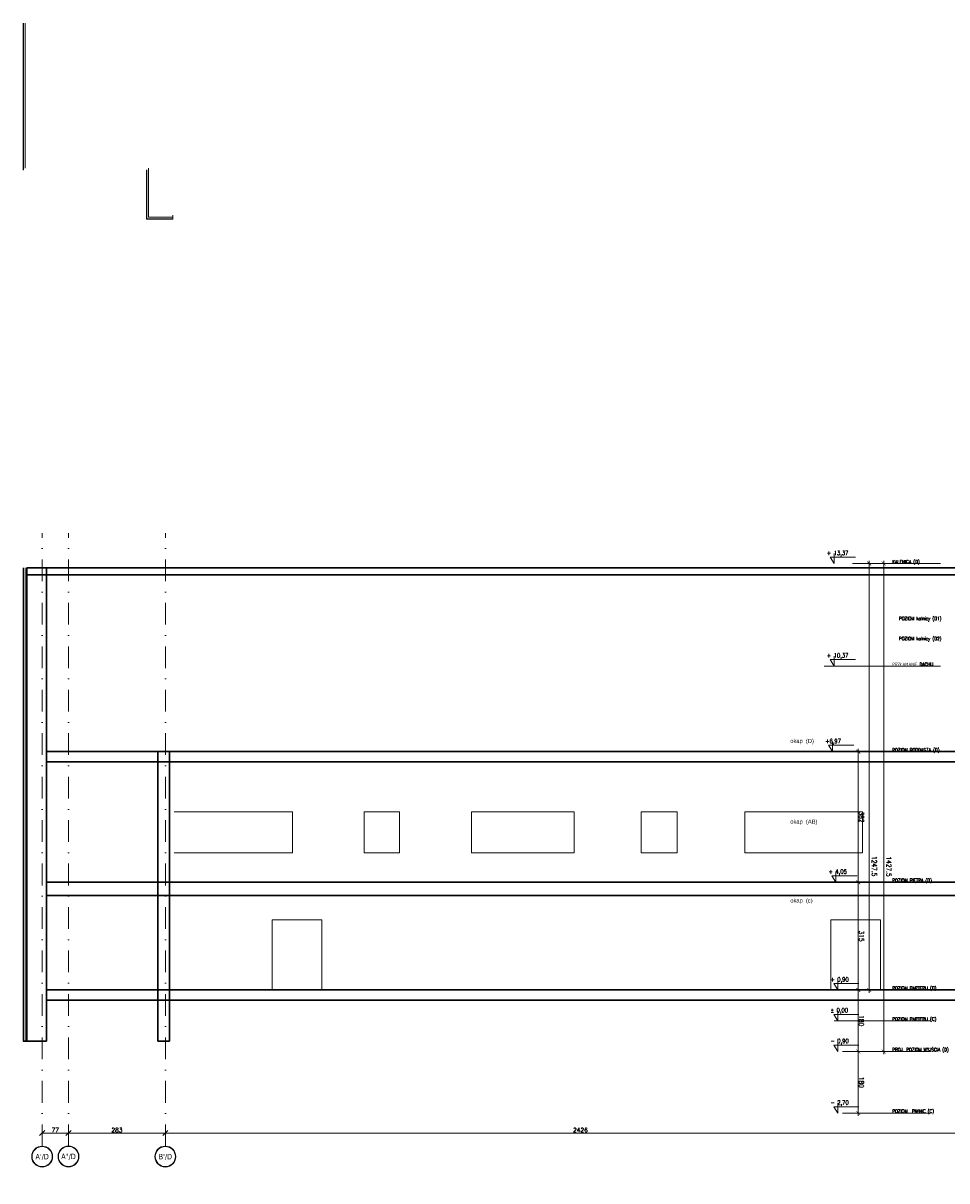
# Model space of a CAD drawing. Header units: millimetres. Extents: x 28291 to 177760, y -399809 to -170937.
# Tile 51 of 256: x 57971 to 60670, y -209475 to -206090. Entities that reach past the tile are written whole.
import ezdxf
from ezdxf.enums import TextEntityAlignment as Align

# ---------------------------------------------------------------- set-up
doc = ezdxf.new("R2010")
doc.units = ezdxf.units.MM
doc.linetypes.add('DASHDOT', pattern=[25.4, 12.7, -6.35, 0, -6.35])
doc.layers.get('0').update_dxf_attribs({"lineweight": 0})
for name, color, linetype, lineweight in [('!! 0_ Istn-sciany', 3, 'Continuous', 30), ('!! 0_ Istn-widok', 1, 'Continuous', 15), ('!! 1_ tynk zewn  - nowy', 21, 'Continuous', 20), ('!! 2_ remont Ocieplenie', 4, 'ZIGZAG', 5), ('!! wymiary osi', 250, 'Continuous', 9), ('0-osie-liniA', 14, 'DASHDOT', 5), ('0-osie-tx', 66, 'Continuous', 9), ('0-rzedne-blok', 62, 'Continuous', 13)]:
    doc.layers.add(name, color=color, linetype=linetype, lineweight=lineweight)
doc.layers.add('!! 0_bloki rzędnych', color=7, linetype='Continuous', lineweight=0, plot=False)
doc.layers.add('ND', color=240, linetype='Continuous', lineweight=0, plot=False)
doc.layers.add('!! 1_ widok', color=4, linetype='Continuous')
doc.layers.add('!! 2_oznaczenia narozniki', color=7, linetype='Continuous')
doc.styles.add('DEUTSCH', font='SIMPLEX8')
doc.styles.add('SIMPLEX', font='simplex.shx', dxfattribs={"width": 0.77})
doc.styles.add('Stil2', font='arial.ttf')
doc.styles.add('TAHOMA', font='tahoma.ttf')
doc.styles.add('TXT', font='simplex.shx')
doc.linetypes.add('ZIGZAG', pattern='A,0.00254,-5.08,[131,ltypeshp.shx,S=5.08,R=0,X=-5.08,Y=0],-10.16,[131,ltypeshp.shx,S=5.08,R=180,X=5.08,Y=0],-5.08', length=20.32254)
doc.dimstyles.new('DIM50', dxfattribs={"dimscale": 5, "dimtxt": 2.5, "dimasz": 1.5, "dimexe": 0, "dimexo": 0, "dimgap": 0.5, "dimtad": 1, "dimdec": 4, "dimrnd": 0.5, "dimdsep": 46, "dimtxsty": 'TXT', "dimblk1": 'TICK1', "dimblk2": 'TICK1', "dimsah": 1, "dimcen": 0, "dimse1": 1, "dimse2": 1, "dimclrd": 1, "dimclre": 7, "dimclrt": 9, "dimadec": 0, "dimazin": 0, "dimtfac": 1, "dimtdec": 4, "dimtmove": 2, "dimatfit": 3, "dimldrblk": 'TICK1', "dimfxl": 1, "dimtolj": 1, "dimarcsym": 0})
doc.dimstyles.new('OL PB 100', dxfattribs={"dimscale": 4, "dimtxt": 3.5, "dimasz": 0.2, "dimexe": 10, "dimexo": 10, "dimgap": 0.5, "dimtad": 1, "dimdec": 1, "dimrnd": 0.5, "dimzin": 9, "dimdsep": 46, "dimtxsty": 'SIMPLEX', "dimblk": 'thick_MSz', "dimcen": 0.05, "dimdle": 8, "dimse1": 1, "dimse2": 1, "dimclrd": 256, "dimclre": 256, "dimclrt": 3, "dimadec": 1, "dimazin": 2, "dimtfac": 1, "dimtdec": 1, "dimtix": 1, "dimtofl": 0, "dimtmove": 2, "dimatfit": 3, "dimldrblk": 'thick_MSz', "dimfxl": 10, "dimfxlon": 1, "dimtolj": 1, "dimlwd": -1, "dimlwe": -1, "dimarcsym": 0})

# ---------------------------------------------------------------- blocks, each defined once
blk = doc.blocks.new('D_kota')
for p, q in [((-0.8, 15), (8.7, 15)), ((8.7, 0), (-0.8, 15)), ((8.7, 0), (8.7, 23))]:
    blk.add_line(p, q)
blk.add_lwpolyline([(-0.8, 15), (57.9, 15)])
at = {"style": 'DEUTSCH', "width": 0.8}
blk.add_attdef('POZ.ARCH', (7.3, 19.7), '', height=10, dxfattribs=at)
blk = doc.blocks.new('thick_MSz')
for p, q in [((-10, 0), (10, 0)), ((0, 15), (0, -15))]:
    blk.add_line(p, q)
at = {"const_width": 2, "elevation": 2}
blk.add_lwpolyline([(-7.1, -7.1), (7.1, 7.1)], dxfattribs=at)
blk = doc.blocks.new('*D3800')
at = {"layer": 'DEFPOINTS', "color": 0, "ltscale": 100, "transparency": 16777216}
for p in [(-7256.9, 8688.1), (-7256.9, 8610.3), (-6009.6, 8600.1)]:
    blk.add_point(p, dxfattribs=at)
at = {"layer": 'ND', "ltscale": 100, "transparency": 16777216}
blk.add_line((-6010.4, 8610.3), (-7256.1, 8610.3), dxfattribs=at)
at = {"layer": 'ND', "ltscale": 100, "transparency": 16777216, "xscale": 0.8, "yscale": 0.8, "zscale": 0.8}
for p, rotation in [((-7256.9, 8610.3), 180.0000000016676), ((-6009.6, 8610.3), 1.667526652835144e-09)]:
    blk.add_blockref('thick_MSz', p, dxfattribs=dict(at, rotation=rotation))
at = {"layer": 'ND', "color": 3, "ltscale": 100, "transparency": 16777216, "insert": (-6894.8, 8595.3), "char_height": 14, "attachment_point": 5, "rotation": 180, "style": 'SIMPLEX'}
blk.add_mtext('\\A1;1247.5', dxfattribs=at)
blk = doc.blocks.new('*D3801')
at = {"layer": 'DEFPOINTS', "color": 0, "ltscale": 100, "transparency": 16777216}
for p in [(-7436.9, 8703.8), (-7256.9, 8703.8), (-7256.9, 8642)]:
    blk.add_point(p, dxfattribs=at)
at = {"layer": 'ND', "ltscale": 100, "transparency": 16777216}
blk.add_line((-7436.1, 8642), (-7257.7, 8642), dxfattribs=at)
at = {"layer": 'ND', "ltscale": 100, "transparency": 16777216, "xscale": 0.8, "yscale": 0.8, "zscale": 0.8}
for p, rotation in [((-7436.9, 8642), 180.0000000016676), ((-7256.9, 8642), 1.667526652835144e-09)]:
    blk.add_blockref('thick_MSz', p, dxfattribs=dict(at, rotation=rotation))
at = {"layer": 'ND', "color": 3, "ltscale": 100, "transparency": 16777216, "insert": (-7346.9, 8633), "char_height": 14, "attachment_point": 5, "rotation": 180, "style": 'SIMPLEX'}
blk.add_mtext('\\A1;180', dxfattribs=at)
blk = doc.blocks.new('*D3802')
at = {"layer": 'DEFPOINTS', "color": 0, "ltscale": 100, "transparency": 16777216}
for p in [(-7256.9, 8703.8), (-6941.9, 8703.8), (-6941.9, 8642)]:
    blk.add_point(p, dxfattribs=at)
at = {"layer": 'ND', "ltscale": 100, "transparency": 16777216}
blk.add_line((-7256.1, 8642), (-6942.7, 8642), dxfattribs=at)
at = {"layer": 'ND', "ltscale": 100, "transparency": 16777216, "xscale": 0.8, "yscale": 0.8, "zscale": 0.8, "rotation": 180}
blk.add_blockref('thick_MSz', (-7256.9, 8642), dxfattribs=at)
at = {"layer": 'ND', "ltscale": 100, "transparency": 16777216, "xscale": 0.8, "yscale": 0.8, "zscale": 0.8}
blk.add_blockref('thick_MSz', (-6941.9, 8642), dxfattribs=at)
at = {"layer": 'ND', "color": 3, "ltscale": 100, "transparency": 16777216, "insert": (-7099.4, 8633), "char_height": 14, "attachment_point": 5, "rotation": 180, "style": 'SIMPLEX'}
blk.add_mtext('\\A1;315', dxfattribs=at)
blk = doc.blocks.new('*D3803')
at = {"layer": 'DEFPOINTS', "color": 0, "ltscale": 100, "transparency": 16777216}
for p in [(-6941.9, 8703.8), (-6559.9, 8703.8), (-6559.9, 8642)]:
    blk.add_point(p, dxfattribs=at)
at = {"layer": 'ND', "ltscale": 100, "transparency": 16777216}
blk.add_line((-6941.1, 8642), (-6560.7, 8642), dxfattribs=at)
at = {"layer": 'ND', "ltscale": 100, "transparency": 16777216, "xscale": 0.8, "yscale": 0.8, "zscale": 0.8, "rotation": 180}
blk.add_blockref('thick_MSz', (-6941.9, 8642), dxfattribs=at)
at = {"layer": 'ND', "ltscale": 100, "transparency": 16777216, "xscale": 0.8, "yscale": 0.8, "zscale": 0.8}
blk.add_blockref('thick_MSz', (-6559.9, 8642), dxfattribs=at)
at = {"layer": 'ND', "color": 3, "ltscale": 100, "transparency": 16777216, "insert": (-6750.9, 8633), "char_height": 14, "attachment_point": 5, "rotation": 180, "style": 'SIMPLEX'}
blk.add_mtext('\\A1;382', dxfattribs=at)
blk = doc.blocks.new('*D3804')
at = {"layer": 'DEFPOINTS', "color": 0, "ltscale": 100, "transparency": 16777216}
for p in [(-7616.9, 8679.3), (-7436.9, 8679.3), (-7436.9, 8642)]:
    blk.add_point(p, dxfattribs=at)
at = {"layer": 'ND', "ltscale": 100, "transparency": 16777216}
blk.add_line((-7616.1, 8642), (-7437.7, 8642), dxfattribs=at)
at = {"layer": 'ND', "ltscale": 100, "transparency": 16777216, "xscale": 0.8, "yscale": 0.8, "zscale": 0.8}
for p, rotation in [((-7616.9, 8642), 180.0000000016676), ((-7436.9, 8642), 1.667526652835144e-09)]:
    blk.add_blockref('thick_MSz', p, dxfattribs=dict(at, rotation=rotation))
at = {"layer": 'ND', "color": 3, "ltscale": 100, "transparency": 16777216, "insert": (-7526.9, 8633), "char_height": 14, "attachment_point": 5, "rotation": 180, "style": 'SIMPLEX'}
blk.add_mtext('\\A1;180', dxfattribs=at)
blk = doc.blocks.new('*D3805')
at = {"layer": 'DEFPOINTS', "color": 0, "ltscale": 100, "transparency": 16777216}
for p in [(-7436.9, 8688.1), (-7436.9, 8567.8), (-6009.6, 8557.6)]:
    blk.add_point(p, dxfattribs=at)
at = {"layer": 'ND', "ltscale": 100, "transparency": 16777216}
blk.add_line((-6010.4, 8567.8), (-7436.1, 8567.8), dxfattribs=at)
at = {"layer": 'ND', "ltscale": 100, "transparency": 16777216, "xscale": 0.8, "yscale": 0.8, "zscale": 0.8}
for p, rotation in [((-7436.9, 8567.8), 180.0000000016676), ((-6009.6, 8567.8), 1.667526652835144e-09)]:
    blk.add_blockref('thick_MSz', p, dxfattribs=dict(at, rotation=rotation))
at = {"layer": 'ND', "color": 3, "ltscale": 100, "transparency": 16777216, "insert": (-6895.9, 8552.8), "char_height": 14, "attachment_point": 5, "rotation": 180, "style": 'SIMPLEX'}
blk.add_mtext('\\A1;1427.5', dxfattribs=at)
blk = doc.blocks.new('*U80')
h = blk.add_hatch(color=256)
edge = h.paths.add_edge_path()
edge.add_arc((0, 0), 30.6, 0, 360)
edge = h.paths.add_edge_path(flags=17)
edge.add_arc((0, 0), 29.4, 0, 360)
for radius in [30.6, 29.4]:
    blk.add_circle((0, 0), radius)
at = {"style": 'TAHOMA', "flags": 8}
blk.add_attdef('ANSICHTSNUMMER', text='', height=16, dxfattribs=at).set_placement((0, 0), align=Align.MIDDLE_CENTER)
blk = doc.blocks.new('TICK1')
at = {"color": 2}
blk.add_line((-1, -1), (1, 1), dxfattribs=at)
at = {"color": 0}
for p, q in [((0, 0), (-1, 0)), ((0, -1.4), (0, 1.4))]:
    blk.add_line(p, q, dxfattribs=at)
blk = doc.blocks.new('*D3671')
at = {"layer": '!! wymiary osi', "color": 1, "lineweight": -2, "transparency": 16777216}
blk.add_line((58033.6, -216280.7), (58095.6, -216280.7), dxfattribs=at)
at = {"layer": 'DEFPOINTS', "color": 0, "transparency": 16777216}
for p in [(58103.1, -216280.7), (58026.1, -216318.8), (58103.1, -216318.3)]:
    blk.add_point(p, dxfattribs=at)
at = {"layer": '!! wymiary osi', "color": 1, "lineweight": -2, "transparency": 16777216, "xscale": 7.5, "yscale": 7.5, "zscale": 7.5, "rotation": 180}
blk.add_blockref('TICK1', (58026.1, -216280.7), dxfattribs=at)
at = {"layer": '!! wymiary osi', "color": 1, "lineweight": -2, "transparency": 16777216, "xscale": 7.5, "yscale": 7.5, "zscale": 7.5}
blk.add_blockref('TICK1', (58103.1, -216280.7), dxfattribs=at)
at = {"layer": '!! wymiary osi', "color": 9, "transparency": 16777216, "insert": (58064.6, -216271.9), "char_height": 12.5, "attachment_point": 5, "style": 'TXT'}
blk.add_mtext('\\A1;77', dxfattribs=at)
blk = doc.blocks.new('*D3672')
at = {"layer": '!! wymiary osi', "color": 1, "lineweight": -2, "transparency": 16777216}
blk.add_line((58110.6, -216280.7), (58378.6, -216280.7), dxfattribs=at)
at = {"layer": 'DEFPOINTS', "color": 0, "transparency": 16777216}
for p in [(58386.1, -216280.7), (58386.1, -216280.7), (58103.1, -216318.3)]:
    blk.add_point(p, dxfattribs=at)
at = {"layer": '!! wymiary osi', "color": 1, "lineweight": -2, "transparency": 16777216, "xscale": 7.5, "yscale": 7.5, "zscale": 7.5, "rotation": 180}
blk.add_blockref('TICK1', (58103.1, -216280.7), dxfattribs=at)
at = {"layer": '!! wymiary osi', "color": 1, "lineweight": -2, "transparency": 16777216, "xscale": 7.5, "yscale": 7.5, "zscale": 7.5}
blk.add_blockref('TICK1', (58386.1, -216280.7), dxfattribs=at)
at = {"layer": '!! wymiary osi', "color": 9, "transparency": 16777216, "insert": (58244.6, -216271.9), "char_height": 12.5, "attachment_point": 5, "style": 'TXT'}
blk.add_mtext('\\A1;283', dxfattribs=at)
blk = doc.blocks.new('*D3673')
at = {"layer": '!! wymiary osi', "color": 1, "lineweight": -2, "transparency": 16777216}
blk.add_line((58393.6, -216280.7), (60804.6, -216280.7), dxfattribs=at)
at = {"layer": 'DEFPOINTS', "color": 0, "transparency": 16777216}
for p in [(58386.1, -216280.7), (60812.1, -216280.7), (60812.1, -216280.7)]:
    blk.add_point(p, dxfattribs=at)
at = {"layer": '!! wymiary osi', "color": 1, "lineweight": -2, "transparency": 16777216, "xscale": 7.5, "yscale": 7.5, "zscale": 7.5, "rotation": 180}
blk.add_blockref('TICK1', (58386.1, -216280.7), dxfattribs=at)
at = {"layer": '!! wymiary osi', "color": 1, "lineweight": -2, "transparency": 16777216, "xscale": 7.5, "yscale": 7.5, "zscale": 7.5}
blk.add_blockref('TICK1', (60812.1, -216280.7), dxfattribs=at)
at = {"layer": '!! wymiary osi', "color": 9, "transparency": 16777216, "insert": (59599.1, -216271.9), "char_height": 12.5, "attachment_point": 5, "style": 'TXT'}
blk.add_mtext('\\A1;2426', dxfattribs=at)
blk = doc.blocks.new('*D3674')
at = {"layer": '!! wymiary osi', "color": 1, "lineweight": -2, "transparency": 16777216}
blk.add_line((60819.6, -216280.7), (60835.1, -216280.7), dxfattribs=at)
at = {"layer": 'DEFPOINTS', "color": 0, "transparency": 16777216}
for p in [(60812.1, -216280.7), (60842.6, -216280.7), (60842.6, -216280.7)]:
    blk.add_point(p, dxfattribs=at)
at = {"layer": '!! wymiary osi', "color": 1, "lineweight": -2, "transparency": 16777216, "xscale": 7.5, "yscale": 7.5, "zscale": 7.5, "rotation": 180}
blk.add_blockref('TICK1', (60812.1, -216280.7), dxfattribs=at)
at = {"layer": '!! wymiary osi', "color": 1, "lineweight": -2, "transparency": 16777216, "xscale": 7.5, "yscale": 7.5, "zscale": 7.5}
blk.add_blockref('TICK1', (60842.6, -216280.7), dxfattribs=at)
at = {"layer": '!! wymiary osi', "color": 9, "transparency": 16777216, "insert": (60827.3, -216258.2), "char_height": 12.5, "attachment_point": 5, "style": 'TXT'}
blk.add_mtext('\\A1;30.5', dxfattribs=at)
blk = doc.blocks.new('*D3675')
at = {"layer": '!! wymiary osi', "color": 1, "lineweight": -2, "transparency": 16777216}
blk.add_line((60850.1, -216280.7), (61404.6, -216280.7), dxfattribs=at)
at = {"layer": 'DEFPOINTS', "color": 0, "transparency": 16777216}
for p in [(60842.6, -216280.7), (61412.1, -216280.7), (61412.1, -216280.7)]:
    blk.add_point(p, dxfattribs=at)
at = {"layer": '!! wymiary osi', "color": 1, "lineweight": -2, "transparency": 16777216, "xscale": 7.5, "yscale": 7.5, "zscale": 7.5, "rotation": 180}
blk.add_blockref('TICK1', (60842.6, -216280.7), dxfattribs=at)
at = {"layer": '!! wymiary osi', "color": 1, "lineweight": -2, "transparency": 16777216, "xscale": 7.5, "yscale": 7.5, "zscale": 7.5}
blk.add_blockref('TICK1', (61412.1, -216280.7), dxfattribs=at)
at = {"layer": '!! wymiary osi', "color": 9, "transparency": 16777216, "insert": (61127.3, -216271.9), "char_height": 12.5, "attachment_point": 5, "style": 'TXT'}
blk.add_mtext('\\A1;569.5', dxfattribs=at)
blk = doc.blocks.new('*D3676')
at = {"layer": '!! wymiary osi', "color": 1, "lineweight": -2, "transparency": 16777216}
blk.add_line((61419.6, -216280.7), (61655.1, -216280.7), dxfattribs=at)
at = {"layer": 'DEFPOINTS', "color": 0, "transparency": 16777216}
for p in [(61412.1, -216280.7), (61662.6, -216280.7), (61662.6, -216280.7)]:
    blk.add_point(p, dxfattribs=at)
at = {"layer": '!! wymiary osi', "color": 1, "lineweight": -2, "transparency": 16777216, "xscale": 7.5, "yscale": 7.5, "zscale": 7.5, "rotation": 180}
blk.add_blockref('TICK1', (61412.1, -216280.7), dxfattribs=at)
at = {"layer": '!! wymiary osi', "color": 1, "lineweight": -2, "transparency": 16777216, "xscale": 7.5, "yscale": 7.5, "zscale": 7.5}
blk.add_blockref('TICK1', (61662.6, -216280.7), dxfattribs=at)
at = {"layer": '!! wymiary osi', "color": 9, "transparency": 16777216, "insert": (61537.3, -216271.9), "char_height": 12.5, "attachment_point": 5, "style": 'TXT'}
blk.add_mtext('\\A1;250.5', dxfattribs=at)
blk = doc.blocks.new('*D3677')
at = {"layer": '!! wymiary osi', "color": 1, "lineweight": -2, "transparency": 16777216}
blk.add_line((61670.1, -216280.7), (62003.6, -216280.7), dxfattribs=at)
at = {"layer": 'DEFPOINTS', "color": 0, "transparency": 16777216}
for p in [(61662.6, -216280.7), (62011.1, -216280.7), (62011.1, -216280.7)]:
    blk.add_point(p, dxfattribs=at)
at = {"layer": '!! wymiary osi', "color": 1, "lineweight": -2, "transparency": 16777216, "xscale": 7.5, "yscale": 7.5, "zscale": 7.5, "rotation": 180}
blk.add_blockref('TICK1', (61662.6, -216280.7), dxfattribs=at)
at = {"layer": '!! wymiary osi', "color": 1, "lineweight": -2, "transparency": 16777216, "xscale": 7.5, "yscale": 7.5, "zscale": 7.5}
blk.add_blockref('TICK1', (62011.1, -216280.7), dxfattribs=at)
at = {"layer": '!! wymiary osi', "color": 9, "transparency": 16777216, "insert": (61836.8, -216271.9), "char_height": 12.5, "attachment_point": 5, "style": 'TXT'}
blk.add_mtext('\\A1;348.5', dxfattribs=at)
blk = doc.blocks.new('*D3678')
at = {"layer": '!! wymiary osi', "color": 1, "lineweight": -2, "transparency": 16777216}
blk.add_line((62018.6, -216280.7), (62602.6, -216280.7), dxfattribs=at)
at = {"layer": 'DEFPOINTS', "color": 0, "transparency": 16777216}
for p in [(62011.1, -216280.7), (62610.1, -216280.7), (62610.1, -216280.7)]:
    blk.add_point(p, dxfattribs=at)
at = {"layer": '!! wymiary osi', "color": 1, "lineweight": -2, "transparency": 16777216, "xscale": 7.5, "yscale": 7.5, "zscale": 7.5, "rotation": 180}
blk.add_blockref('TICK1', (62011.1, -216280.7), dxfattribs=at)
at = {"layer": '!! wymiary osi', "color": 1, "lineweight": -2, "transparency": 16777216, "xscale": 7.5, "yscale": 7.5, "zscale": 7.5}
blk.add_blockref('TICK1', (62610.1, -216280.7), dxfattribs=at)
at = {"layer": '!! wymiary osi', "color": 9, "transparency": 16777216, "insert": (62310.6, -216271.9), "char_height": 12.5, "attachment_point": 5, "style": 'TXT'}
blk.add_mtext('\\A1;599', dxfattribs=at)
blk = doc.blocks.new('*D3679')
at = {"layer": '!! wymiary osi', "color": 1, "lineweight": -2, "transparency": 16777216}
blk.add_line((62617.6, -216280.7), (63385.1, -216280.7), dxfattribs=at)
at = {"layer": 'DEFPOINTS', "color": 0, "transparency": 16777216}
for p in [(62610.1, -216280.7), (63392.6, -216280.7), (63392.6, -216280.7)]:
    blk.add_point(p, dxfattribs=at)
at = {"layer": '!! wymiary osi', "color": 1, "lineweight": -2, "transparency": 16777216, "xscale": 7.5, "yscale": 7.5, "zscale": 7.5, "rotation": 180}
blk.add_blockref('TICK1', (62610.1, -216280.7), dxfattribs=at)
at = {"layer": '!! wymiary osi', "color": 1, "lineweight": -2, "transparency": 16777216, "xscale": 7.5, "yscale": 7.5, "zscale": 7.5}
blk.add_blockref('TICK1', (63392.6, -216280.7), dxfattribs=at)
at = {"layer": '!! wymiary osi', "color": 9, "transparency": 16777216, "insert": (63001.3, -216271.9), "char_height": 12.5, "attachment_point": 5, "style": 'TXT'}
blk.add_mtext('\\A1;782.5', dxfattribs=at)
blk = doc.blocks.new('BLOK POZIOMY SALA GIMNASTYCZNA')
for p, q in [((-7616.85, 8430.57), (-7616.85, 8688.11)), ((-7436.85, 8430.57), (-7436.85, 8688.11)), ((-7256.85, 8430.57), (-7256.85, 8688.11)), ((-6941.85, 8430.57), (-6941.85, 8688.11)), ((-6559.85, 8401.77), (-6559.85, 8659.32)), ((-6309.42, 8401.77), (-6309.42, 8659.32)), ((-6009.57, 8401.77), (-6009.57, 8659.32))]:
    blk.add_line(p, q)
for points in [[(-6309.42, 8401.77), (-6309.42, 8741.67)], [(-7346.85, 8712.69), (-7346.85, 8429.66)]]:
    blk.add_lwpolyline(points)
at = {"layer": '0-rzedne-blok'}
ref = blk.add_blockref('D_kota', (-6559.85, 8727.86), dxfattribs=dict(at, xscale=1.250000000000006, yscale=1.250000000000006, zscale=1.250000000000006, rotation=270))
ref.add_attrib('POZ.ARCH', '+6,97', (-6535.27, 8738.69), dxfattribs={"layer": '0', "height": 12.5, "rotation": 270, "style": 'DEUTSCH', "width": 0.8})
ref = blk.add_blockref('D_kota', (-7616.85, 8712.69), dxfattribs=dict(at, xscale=1.250000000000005, yscale=1.250000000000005, zscale=1.250000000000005, rotation=270))
ref.add_attrib('POZ.ARCH', '- 2,70  ', (-7592.27, 8723.52), dxfattribs={"layer": '0', "height": 12.5, "rotation": 270, "style": 'DEUTSCH', "width": 0.8})
ref = blk.add_blockref('D_kota', (-7436.85, 8712.69), dxfattribs=dict(at, xscale=1.250000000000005, yscale=1.250000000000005, zscale=1.250000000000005, rotation=270))
ref.add_attrib('POZ.ARCH', '- 0,90  ', (-7412.27, 8723.52), dxfattribs={"layer": '0', "height": 12.5, "rotation": 270, "style": 'DEUTSCH', "width": 0.8})
ref = blk.add_blockref('D_kota', (-7346.85, 8712.69), dxfattribs=dict(at, xscale=1.250000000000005, yscale=1.250000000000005, zscale=1.250000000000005, rotation=270))
ref.add_attrib('POZ.ARCH', '%%p 0,00  ', (-7322.27, 8723.52), dxfattribs={"layer": '0', "height": 12.5, "rotation": 270, "style": 'DEUTSCH', "width": 0.8})
ref = blk.add_blockref('D_kota', (-7256.85, 8712.69), dxfattribs=dict(at, xscale=1.250000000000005, yscale=1.250000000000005, zscale=1.250000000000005, rotation=270))
ref.add_attrib('POZ.ARCH', '+ 0,90  ', (-7232.27, 8723.52), dxfattribs={"layer": '0', "height": 12.5, "rotation": 270, "style": 'DEUTSCH', "width": 0.8})
ref = blk.add_blockref('D_kota', (-6941.38, 8718.1), dxfattribs=dict(at, xscale=1.250000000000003, yscale=1.250000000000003, zscale=1.250000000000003, rotation=269.9999999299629))
ref.add_attrib('POZ.ARCH', '+ 4,05', (-6916.8, 8728.93), dxfattribs={"layer": '0', "height": 12.5, "rotation": 270, "style": 'DEUTSCH', "width": 0.8})
ref = blk.add_blockref('D_kota', (-6309.42, 8723.05), dxfattribs=dict(at, xscale=1.250000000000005, yscale=1.250000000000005, zscale=1.250000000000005, rotation=270))
ref.add_attrib('POZ.ARCH', '+ 10,37', (-6284.84, 8733.88), dxfattribs={"layer": '0', "height": 12.5, "rotation": 270, "style": 'DEUTSCH', "width": 0.8})
ref = blk.add_blockref('D_kota', (-6009.57, 8723.05), dxfattribs=dict(at, xscale=1.250000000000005, yscale=1.250000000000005, zscale=1.250000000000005, rotation=270))
ref.add_attrib('POZ.ARCH', '+ 13,37', (-5984.99, 8733.88), dxfattribs={"layer": '0', "height": 12.5, "rotation": 270, "style": 'DEUTSCH', "width": 0.8})
at = {"layer": '!! 2_oznaczenia narozniki', "style": 'Stil2'}
for s, p in [('okap  (c)', (-7001.2, 8840.75)), ('okap  (AB)', (-6770.44, 8840.75)), ('okap  (D)', (-6534.48, 8840.75))]:
    blk.add_text(s, height=12, rotation=270, dxfattribs=at).set_placement(p)
at = {"style": 'SIMPLEX', "width": 0.77}
for s, p in [('POZIOM  PIWNIC (C)', (-7616.31, 8542.85)), ('PROJ. POZIOM WYJŚCIA (D)', (-7436.31, 8542.85)), ('POZIOM PARTERU (C)', (-7346.85, 8542.85)), ('POZIOM PARTERU (D)', (-7256.31, 8542.85)), ('POZIOM PIĘTRA (D)', (-6941.31, 8542.85)), ('POZIOM PODDASZA (D)', (-6559.85, 8542.85)), ('PRZŁAMANIE DACHU', (-6309.42, 8542.85)), ('KALENICA (D)', (-6009.57, 8542.85)), ('POZIOM kalnicy (D2)', (-6234.21, 8523.33, -0.04)), ('POZIOM kalnicy (D1)', (-6175.6, 8523.33, -0.04))]:
    blk.add_text(s, height=10, rotation=270, dxfattribs=at).set_placement(p)
at = {"layer": 'ND', "ltscale": 100}
for base, p1, p2, picture, middle in [((-7256.85, 8641.97), (-7436.85, 8703.84), (-7256.85, 8703.84), '*D3801', (-7346.85, 8632.97)), ((-7436.85, 8641.97), (-7616.85, 8679.26), (-7436.85, 8679.26), '*D3804', (-7526.85, 8632.97))]:
    dim = blk.add_linear_dim(base=base, p1=p1, p2=p2, angle=0, dimstyle='OL PB 100', dxfattribs=at)
    dim.commit()
    dim.dimension.update_dxf_attribs({"geometry": picture, "text_midpoint": middle})
for base, p1, p2, picture, middle in [((-6941.85, 8641.97), (-7256.85, 8703.84), (-6941.85, 8703.84), '*D3802', (-7099.35, 8632.97)), ((-6559.85, 8641.97), (-6941.85, 8703.84), (-6559.85, 8703.84), '*D3803', (-6750.85, 8632.97))]:
    dim = blk.add_linear_dim(base=base, p1=p1, p2=p2, dimstyle='OL PB 100', dxfattribs=at)
    dim.commit()
    dim.dimension.update_dxf_attribs({"geometry": picture, "text_midpoint": middle})
for base, p1, p2, picture, middle in [((-7436.85, 8567.75), (-6009.57, 8557.61), (-7436.85, 8688.11), '*D3805', (-6895.9, 8552.8)), ((-7256.85, 8610.27), (-6009.57, 8600.13), (-7256.85, 8688.11), '*D3800', (-6894.77, 8595.31))]:
    dim = blk.add_linear_dim(base=base, p1=p1, p2=p2, angle=0, dimstyle='OL PB 100', dxfattribs=at)
    dim.commit()
    dim.dimension.update_dxf_attribs({"geometry": picture, "text_midpoint": middle, "dimtype": 160})
blk = doc.blocks.new('BLOK OSIE D-E PD')
at = {"layer": '!! 1_ widok'}
blk.add_lwpolyline([(60824.56735, -214006.53045), (60824.56735, -214031.53045)], dxfattribs=at)
at = {"layer": '0-osie-liniA', "ltscale": 5}
for points in [[(58026.06735, -216318.84626), (58026.06735, -214526.31528)], [(58103.06735, -216318.84626), (58103.06735, -214526.31528)], [(58386.06735, -216318.84626), (58386.06735, -214526.31528)], [(60812.06735, -216318.84626), (60812.06735, -214526.31528)], [(60842.56735, -214526.31528), (60842.56735, -216318.84626)], [(61412.06735, -214526.31528), (61412.06735, -216318.84626)], [(61662.56735, -214526.31528), (61662.56735, -216318.84626)], [(62011.06735, -214526.31528), (62011.06735, -216318.84626)], [(62610.06735, -214526.31528), (62610.06735, -216318.84626)], [(63392.56735, -214526.31528), (63392.56735, -216318.84626)]]:
    blk.add_lwpolyline(points, dxfattribs=at)
at = {"layer": '0-osie-tx'}
ref = blk.add_blockref('*U80', (58026.06735, -216349.44626), dxfattribs=dict(at, rotation=180))
ref.add_attrib('ANSICHTSNUMMER', "A'/D", dxfattribs={"layer": '0', "height": 16, "style": 'TAHOMA', "flags": 8}).set_placement((58026.06735, -216349.44626), align=Align.MIDDLE_CENTER)
ref = blk.add_blockref('*U80', (58103.06735, -216348.94626), dxfattribs=dict(at, rotation=180))
ref.add_attrib('ANSICHTSNUMMER', 'A"/D', dxfattribs={"layer": '0', "height": 16, "style": 'TAHOMA', "flags": 8}).set_placement((58103.06735, -216348.94626), align=Align.MIDDLE_CENTER)
ref = blk.add_blockref('*U80', (58386.06735, -216349.44626), dxfattribs=dict(at, rotation=180))
ref.add_attrib('ANSICHTSNUMMER', "B'/D", dxfattribs={"layer": '0', "height": 16, "style": 'TAHOMA', "flags": 8}).set_placement((58386.06735, -216349.44626), align=Align.MIDDLE_CENTER)
ref = blk.add_blockref('*U80', (60842.56735, -216349.44626), dxfattribs=dict(at, rotation=180))
ref.add_attrib('ANSICHTSNUMMER', "E/D'", dxfattribs={"layer": '0', "height": 16, "style": 'TAHOMA', "flags": 8}).set_placement((60842.56735, -216349.44626), align=Align.MIDDLE_CENTER)
ref = blk.add_blockref('*U80', (61412.06735, -216349.44626), dxfattribs=dict(at, rotation=180))
ref.add_attrib('ANSICHTSNUMMER', 'C/E', dxfattribs={"layer": '0', "height": 16, "style": 'TAHOMA', "flags": 8}).set_placement((61412.06735, -216349.44626), align=Align.MIDDLE_CENTER)
ref = blk.add_blockref('*U80', (61662.56735, -216349.44626), dxfattribs=dict(at, rotation=180))
ref.add_attrib('ANSICHTSNUMMER', "E/E'", dxfattribs={"layer": '0', "height": 16, "style": 'TAHOMA', "flags": 8}).set_placement((61662.56735, -216349.44626), align=Align.MIDDLE_CENTER)
ref = blk.add_blockref('*U80', (62011.06735, -216349.44626), dxfattribs=dict(at, rotation=180))
ref.add_attrib('ANSICHTSNUMMER', 'BC/F', dxfattribs={"layer": '0', "height": 16, "style": 'TAHOMA', "flags": 8}).set_placement((62011.06735, -216349.44626), align=Align.MIDDLE_CENTER)
ref = blk.add_blockref('*U80', (62610.06735, -216349.44626), dxfattribs=dict(at, rotation=180))
ref.add_attrib('ANSICHTSNUMMER', "E/F'", dxfattribs={"layer": '0', "height": 16, "style": 'TAHOMA', "flags": 8}).set_placement((62610.06735, -216349.44626), align=Align.MIDDLE_CENTER)
ref = blk.add_blockref('*U80', (63392.56735, -216349.44626), dxfattribs=dict(at, rotation=180))
ref.add_attrib('ANSICHTSNUMMER', "E/G'", dxfattribs={"layer": '0', "height": 16, "style": 'TAHOMA', "flags": 8}).set_placement((63392.56735, -216349.44626), align=Align.MIDDLE_CENTER)
ref = blk.add_blockref('*U80', (60812.06735, -216389.74455), dxfattribs=dict(at, rotation=180))
ref.add_attrib('ANSICHTSNUMMER', 'BC/D', dxfattribs={"layer": '0', "height": 16, "style": 'TAHOMA', "flags": 8}).set_placement((60812.06735, -216389.74455), align=Align.MIDDLE_CENTER)
at = {"layer": '!! wymiary osi'}
for base, p1, p2, picture, middle in [((58103.06735, -216280.68013), (58026.06735, -216318.84626), (58103.06735, -216318.34626), '*D3671', (58064.56735, -216271.93013)), ((58386.06735, -216280.68013), (58103.06735, -216318.34626), (58386.06735, -216280.68013), '*D3672', (58244.56735, -216271.93013)), ((60812.06735, -216280.68013), (58386.06735, -216280.68013), (60812.06735, -216280.68013), '*D3673', (59599.06735, -216271.93013)), ((60842.56735, -216280.68013), (60812.06735, -216280.68013), (60842.56735, -216280.68013), '*D3674', (60827.31735, -216258.18013)), ((61412.06735, -216280.68013), (60842.56735, -216280.68013), (61412.06735, -216280.68013), '*D3675', (61127.31735, -216271.93013)), ((61662.56735, -216280.68013), (61412.06735, -216280.68013), (61662.56735, -216280.68013), '*D3676', (61537.31735, -216271.93013)), ((62011.06735, -216280.68013), (61662.56735, -216280.68013), (62011.06735, -216280.68013), '*D3677', (61836.81735, -216271.93013)), ((62610.06735, -216280.68013), (62011.06735, -216280.68013), (62610.06735, -216280.68013), '*D3678', (62310.56735, -216271.93013)), ((63392.56735, -216280.68013), (62610.06735, -216280.68013), (63392.56735, -216280.68013), '*D3679', (63001.31735, -216271.93013))]:
    dim = blk.add_linear_dim(base=base, p1=p1, p2=p2, dimstyle='DIM50', dxfattribs=at)
    dim.commit()
    dim.dimension.update_dxf_attribs({"geometry": picture, "text_midpoint": middle})

msp = doc.modelspace()

# ---------------------------------------------------------------- linework, layer by layer
at = {"layer": '!! 0_ Istn-sciany'}
for p, q in [((57981.56735, -207682.84422), (57981.56735, -209066.97711)), ((58038.56735, -207682.84422), (58038.56735, -209066.97711)), ((58364.56735, -208219.97711), (58364.56735, -209066.97711)), ((58398.56735, -208219.97711), (58398.56735, -209066.97711))]:
    msp.add_line(p, q, dxfattribs=at)
for points in [[(57981.56735, -207682.84422), (60886.12655, -207682.84422)], [(57981.56735, -207702.84422), (60780.55256, -207702.84422)], [(58038.56735, -208219.97711), (60780.56735, -208219.97711)], [(58038.56735, -208249.97711), (60780.56735, -208249.97711)], [(58038.56735, -208601.97711), (60780.56735, -208601.97711)], [(60079.56735, -208601.97711), (60423.56735, -208601.97711)], [(58038.56735, -208640.97711), (60780.56735, -208640.97711)], [(58038.56735, -208916.97711), (60780.56735, -208916.97711)], [(58038.56735, -208946.97711), (60780.56735, -208946.97711)], [(57970.56735, -209066.97711), (58038.56735, -209066.97711)], [(58364.56735, -209066.97711), (58398.56735, -209066.97711)]]:
    msp.add_lwpolyline(points, dxfattribs=at)
at = {"layer": '!! 0_ Istn-widok'}
for points in [[(58757.38156, -208395.97711), (58411.56735, -208395.97711)], [(58757.38156, -208515.97711), (58757.38156, -208395.97711)], [(58967.38156, -208515.97711), (58967.38156, -208395.97711)], [(59070.38156, -208395.97711), (58967.38156, -208395.97711)], [(59070.38156, -208515.97711), (59070.38156, -208395.97711)], [(59280.38156, -208515.97711), (59280.38156, -208395.97711)], [(59580.56735, -208395.97711), (59280.38156, -208395.97711)], [(59580.56735, -208515.97711), (59580.56735, -208395.97711)], [(59776.56735, -208515.97711), (59776.56735, -208395.97711)], [(59881.56735, -208395.97711), (59776.56735, -208395.97711)], [(59881.56735, -208515.97711), (59881.56735, -208395.97711)], [(60079.56735, -208395.97711), (60423.56735, -208395.97711)], [(60079.56735, -208515.97711), (60079.56735, -208395.97711)], [(60423.56735, -208515.97711), (60423.56735, -208395.97711)], [(58757.38156, -208515.97711), (58411.56735, -208515.97711)], [(59070.38156, -208515.97711), (58967.38156, -208515.97711)], [(59580.56735, -208515.97711), (59280.38156, -208515.97711)], [(59881.56735, -208515.97711), (59776.56735, -208515.97711)], [(60079.56735, -208515.97711), (60423.56735, -208515.97711)], [(58698.56735, -208916.97711), (58698.56735, -208711.97711), (58843.56735, -208711.97711), (58843.56735, -208916.97711)], [(60331.06735, -208916.97711), (60331.06735, -208711.97711), (60476.06735, -208711.97711), (60476.06735, -208916.97711)]]:
    msp.add_lwpolyline(points, dxfattribs=at)
at = {"layer": '!! 1_ tynk zewn  - nowy'}
for p, q in [((57970.56735, -207682.84422), (57970.56735, -209066.97711)), ((57971.56735, -207682.84422), (57971.56735, -209066.97711))]:
    msp.add_line(p, q, dxfattribs=at)
for points in [[(57970.56735, -206519.54348), (57970.56735, -206089.54348)], [(57971.56735, -206518.54348), (57971.56735, -206089.54348)], [(58407.56735, -206651.54348), (58407.56735, -206662.54348), (58330.56735, -206662.54348), (58330.56735, -206519.54348)], [(58406.56735, -206661.54348), (58331.56735, -206661.54348), (58331.56735, -206518.54348)]]:
    msp.add_lwpolyline(points, dxfattribs=at)
at = {"layer": '!! 2_ remont Ocieplenie', "linetype": 'ZIGZAG', "ltscale": 0.75}
msp.add_line((57976.56735, -207682.84422), (57976.56735, -209066.97711), dxfattribs=at)
for points in [[(57976.56735, -206513.54348), (57976.56735, -206089.54348)], [(58406.56735, -206656.54348), (58336.56735, -206656.54348), (58336.56735, -206513.54348)]]:
    msp.add_lwpolyline(points, dxfattribs=at)

# ---------------------------------------------------------------- block references
at = {"layer": '!! 0_bloki rzędnych', "rotation": 89.99999999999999}
msp.add_blockref('BLOK POZIOMY SALA GIMNASTYCZNA', (69053.19487, -201660.12289), dxfattribs=at)
msp.add_blockref('BLOK OSIE D-E PD', (0, 6945.20117))

doc.saveas('drawing.dxf')
